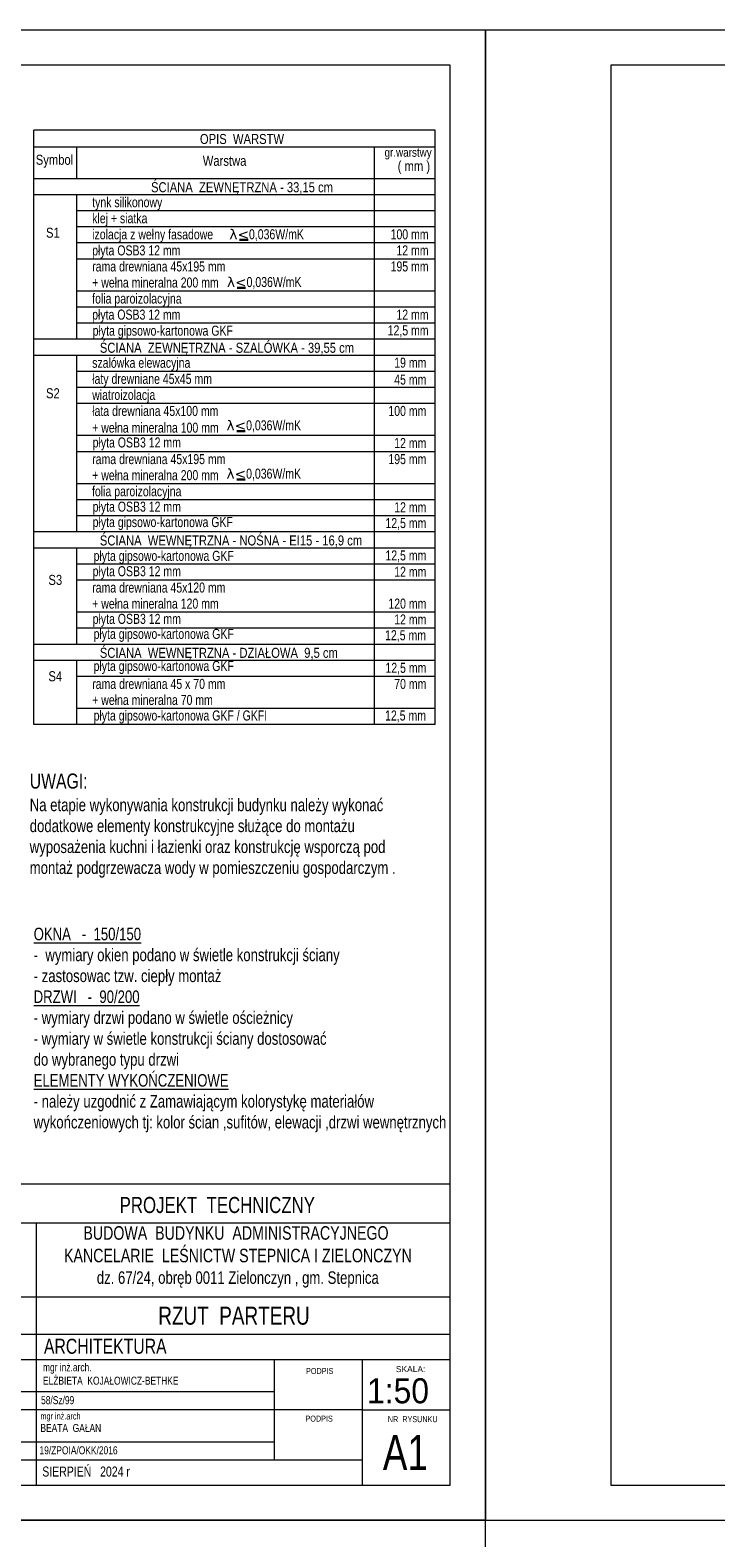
# Model space of a CAD drawing. Header units: inches. Extents: x 0 to 77643, y -44170 to 0.
# Tile 149 of 159: x 72989 to 73672, y -39067 to -37565. Entities that reach past the tile are written whole.
import ezdxf
from ezdxf.enums import TextEntityAlignment as Align

# ---------------------------------------------------------------- set-up
doc = ezdxf.new("R2010")
doc.units = ezdxf.units.IN
doc.header["$MEASUREMENT"] = 0
doc.layers.get('0').update_dxf_attribs({"lineweight": 0})
for name, color, linetype, lineweight in [('A--tabelka rysunku', 7, 'Continuous', 0), ('A--tabelka-opisy scian', 7, 'Continuous', 0), ('A--tabelka-opisy uwagi', 7, 'Continuous', 0), ('p--opisy dodatkowe', 33, 'Continuous', 0)]:
    doc.layers.add(name, color=color, linetype=linetype, lineweight=lineweight)
doc.styles.add('1-50', font='arial.ttf', dxfattribs={"width": 0.75, "height": 12.5})
doc.styles.add('1-500', font='arial.ttf', dxfattribs={"width": 0.75, "height": 1.25})
doc.styles.add('Arial narrow', font='arial.ttf', dxfattribs={"width": 0.75})
doc.styles.get("Standard").update_dxf_attribs({"font": 'arial.ttf', "width": 0.75})
doc.styles.add('STYL-1', font='arial.ttf', dxfattribs={"width": 0.75})

msp = doc.modelspace()

# ---------------------------------------------------------------- linework, layer by layer
at = {"linetype": 'Continuous', "lineweight": 30, "ltscale": 12}
for p, q in [((73206.17051, -37773.67708), (73197.82845, -37773.67708)), ((73203.78164, -37821.29903), (73195.43959, -37821.29903)), ((73203.32764, -37964.08407), (73194.98559, -37964.08407)), ((73203.32764, -38012.25749), (73194.98559, -38012.25749))]:
    msp.add_line(p, q, dxfattribs=at)
at = {"layer": 'A--tabelka rysunku', "linetype": 'Continuous'}
for p, q in [((73407.6501, -38714.6055), (72907.6501, -38714.6055)), ((73407.6501, -38753.66808), (72907.6501, -38753.66808)), ((72995.1501, -38753.66808), (72995.1501, -39014.6055)), ((73407.6501, -38827.1055), (72907.6501, -38827.1055)), ((73407.6501, -38827.1055), (72907.6501, -38827.1055)), ((73407.6501, -38864.6055), (72907.6501, -38864.6055)), ((73407.6501, -38889.6055), (72907.6501, -38889.6055)), ((73232.6501, -38989.6055), (73232.6501, -38889.6055)), ((73320.1501, -39014.6055), (73320.1501, -38889.6055)), ((73232.6501, -38921.6055), (72907.6501, -38921.6055)), ((73320.1501, -38939.6055), (72907.6501, -38939.6055)), ((73320.1501, -38939.6055), (73407.6501, -38939.6055)), ((73232.6501, -38971.6055), (72907.6501, -38971.6055)), ((73320.1501, -38989.6055), (72907.6501, -38989.6055))]:
    msp.add_line(p, q, dxfattribs=at)
for points in [[(71342.6501, -39049.6055), (73442.6501, -39049.6055), (73442.6501, -37564.6055), (71342.6501, -37564.6055)], [(71342.6501, -39049.6055), (73442.6501, -39049.6055), (73442.6501, -37564.6055), (71342.6501, -37564.6055)], [(73442.6501, -39049.6055), (75542.6501, -39049.6055), (75542.6501, -37564.6055), (73442.6501, -37564.6055)], [(73442.6501, -39049.6055), (75542.6501, -39049.6055), (75542.6501, -37564.6055), (73442.6501, -37564.6055)], [(71467.6501, -39014.6055), (73407.6501, -39014.6055), (73407.6501, -37599.6055), (71467.6501, -37599.6055)], [(73567.6501, -39014.6055), (75507.6501, -39014.6055), (75507.6501, -37599.6055), (73567.6501, -37599.6055)], [(72907.6501, -39014.6055), (73407.6501, -39014.6055), (73407.6501, -38714.6055), (72907.6501, -38714.6055)], [(71342.6501, -40534.6055), (73442.6501, -40534.6055), (73442.6501, -39049.6055), (71342.6501, -39049.6055)], [(71342.6501, -40534.6055), (73442.6501, -40534.6055), (73442.6501, -39049.6055), (71342.6501, -39049.6055)]]:
    msp.add_lwpolyline(points, close=True, dxfattribs=at)
at = {"layer": 'A--tabelka-opisy scian', "lineweight": 5}
for p, q in [((72992.77839, -38256.68504), (72992.77839, -37664.13958)), ((73392.77839, -37664.13958), (72992.77839, -37664.13958)), ((73392.77839, -38256.68504), (73392.77839, -37664.13958)), ((73392.77839, -37681.20694), (72992.77839, -37681.20694)), ((73035.64878, -37712.68504), (73035.64878, -37681.20694)), ((73332.19588, -38256.68504), (73332.19588, -37681.20694)), ((73392.77839, -37712.68504), (72992.77839, -37712.68504)), ((73392.77839, -37712.68504), (72992.77839, -37712.68504)), ((73392.77839, -37728.68504), (72992.77839, -37728.68504)), ((73035.64878, -37872.68504), (73035.64878, -37728.68504)), ((73392.77839, -37744.68504), (73035.64878, -37744.68504)), ((73392.77839, -37760.68504), (73035.64878, -37760.68504)), ((73392.77839, -37776.68504), (73035.64878, -37776.68504)), ((73392.77839, -37792.68504), (73035.64878, -37792.68504)), ((73392.77839, -37824.68504), (73035.64878, -37824.68504)), ((73392.77839, -37840.68504), (73035.64878, -37840.68504)), ((73392.77839, -37856.68504), (73035.64878, -37856.68504)), ((73392.77839, -37872.68504), (72992.77839, -37872.68504)), ((73392.77839, -37872.68504), (73035.64878, -37872.68504)), ((73392.77839, -37888.68504), (72992.77839, -37888.68504)), ((73035.64878, -38064.68504), (73035.64878, -37888.68504)), ((73392.77839, -37904.68504), (73035.64878, -37904.68504)), ((73392.77839, -37920.68504), (73035.64878, -37920.68504)), ((73392.77839, -38256.68504), (73392.77839, -37922.97421)), ((73392.77839, -37936.68504), (73035.64878, -37936.68504)), ((73392.77839, -37968.68504), (73035.64878, -37968.68504)), ((73392.77839, -37984.68504), (73035.64878, -37984.68504)), ((73392.77839, -38016.68504), (73035.64878, -38016.68504)), ((73392.77839, -38032.68504), (73035.64878, -38032.68504)), ((73392.77839, -38048.68504), (73035.64878, -38048.68504)), ((73392.77839, -38064.68504), (72992.77839, -38064.68504)), ((73392.77839, -38064.68504), (72992.77839, -38064.68504)), ((73392.77839, -38064.68504), (73035.64878, -38064.68504)), ((73392.77839, -38064.68504), (73035.64878, -38064.68504)), ((73194.28123, -38080.68504), (72992.77839, -38080.68504)), ((73392.77839, -38080.68504), (73035.64878, -38080.68504)), ((73035.64878, -38176.68504), (73035.64878, -38080.68504)), ((73392.77839, -38080.68504), (73035.64878, -38080.68504)), ((73392.77839, -38096.68504), (73035.64878, -38096.68504)), ((73392.77839, -38112.68504), (73035.64878, -38112.68504)), ((73392.77839, -38144.68504), (73035.64878, -38144.68504)), ((73392.77839, -38160.68504), (73035.64878, -38160.68504)), ((73392.77839, -38176.68504), (72992.77839, -38176.68504)), ((73392.77839, -38176.68504), (73035.64878, -38176.68504)), ((73392.77839, -38176.68504), (73035.64878, -38176.68504)), ((73194.28123, -38192.68504), (72992.77839, -38192.68504)), ((73392.77839, -38192.68504), (73035.64878, -38192.68504)), ((73035.64878, -38256.68504), (73035.64878, -38192.68504)), ((73392.77839, -38192.68504), (73035.64878, -38192.68504)), ((73392.77839, -38208.68504), (73035.64878, -38208.68504)), ((73392.77839, -38240.68504), (73035.64878, -38240.68504)), ((73392.77839, -38256.68504), (72992.77839, -38256.68504)), ((73392.77839, -38256.68504), (72992.77839, -38256.68504))]:
    msp.add_line(p, q, dxfattribs=at)

# ---------------------------------------------------------------- texts
at = {"layer": 'A--tabelka rysunku', "style": 'Arial narrow'}
msp.add_text('SKALA:', height=6, dxfattribs=at).set_placement((73353.51045, -38895.94008), align=Align.TOP_LEFT)
at = {"layer": 'A--tabelka rysunku', "style": 'Arial narrow', "width": 0.908571}
msp.add_text('1:50', height=25, dxfattribs=at).set_placement((73324.77366, -38908.04095), align=Align.TOP_LEFT)
at = {"layer": 'A--tabelka rysunku', "ltscale": 35, "attachment_point": 2}
for s, insert, char_height, width, style in [('PROJEKT  TECHNICZNY', (73175.55574, -38727.39345), 16, 627.9821848, 'Arial narrow'), ('RZUT  PARTERU', (73192.17555, -38836.68653), 18, 589.3761629, 'STYL-1'), ('\\pxql;ARCHITEKTURA ', (73316.80385, -38868.67882), 15, 627.9821848, 'Arial narrow')]:
    msp.add_mtext(s, dxfattribs=dict(at, insert=insert, char_height=char_height, width=width, style=style))
at = {"layer": 'A--tabelka rysunku'}
for s, insert, char_height, width, attachment_point, style in [('{\\H0.75x;BUDOWA  BUDYNKU  ADMINISTRACYJNEGO\\P KANCELARIE  LEŚNICTW STEPNICA I ZIELONCZYN\\P\\H0.9259x; dz. 67/24, obręb 0011 Zielonczyn , gm. Stepnica}', (73194.15916, -38756.50195), 18, 597.2915595, 2, '1-500'), ('PODPIS ', (73264.00254, -38897.82497), 6, 277.1763745, 1, 'Arial narrow'), ('\\P58/Sz/99', (72999.9633, -38912.58562), 8, 277.1763745, 1, 'Arial narrow'), ('{\\H0.8333x;mgr inż.arch\\P}BEATA  GAŁAN    \\P    ', (72999.30853, -38942.49698), 8, 219.8917829, 1, 'Arial narrow'), ('PODPIS  ', (73263.43375, -38945.27875), 6, 277.1763745, 1, 'Arial narrow'), ('NR  RYSUNKU', (73345.49627, -38945.81635), 6, 72.1461393, 1, 'Arial narrow'), ('A1', (73340.5203, -38964.54074), 35, 65.0967, 1, 'Arial narrow'), (' 19/ZPOIA/OKK/2016\\P       ', (72996.08056, -38975.86824), 8, 219.8917829, 1, 'Arial narrow'), ('SIERPIEŃ   2024 r', (73001.15323, -38996.03318), 10, 277.1763745, 1, 'Arial narrow')]:
    msp.add_mtext(s, dxfattribs=dict(at, insert=insert, char_height=char_height, width=width, attachment_point=attachment_point, style=style))
at = {"layer": 'A--tabelka rysunku', "insert": (73001.86285, -38893.12793), "char_height": 8, "width": 277.1763745, "attachment_point": 1}
msp.add_mtext('{\\W0.75;mgr inż.arch.\\PELŻBIETA  KOJAŁOWICZ-BETHKE}', dxfattribs=at)
at = {"layer": 'A--tabelka-opisy scian', "lineweight": 5, "width": 0.8}
for s, height, p in [('OPIS  WARSTW', 10, (73200.14958, -37668.04942)), ('gr.warstwy', 8.8, (73365.70394, -37681.98424)), (' ( mm )', 10, (73369.91429, -37695.02982)), ('S1', 10, (73011.7006, -37761.45123)), ('S2', 10, (73011.7006, -37921.45123)), ('S3', 10, (73014.11938, -38107.454)), ('S4', 10, (73014.11938, -38203.454))]:
    msp.add_text(s, height=height, dxfattribs=at).set_placement(p, align=Align.TOP_CENTER)
for s, p in [('Symbol', (72994.68289, -37688.76426)), ('Warstwa', (73161.09034, -37689.78518)), (' ŚCIANA  ZEWNĘTRZNA - 33,15 cm ', (73106.42427, -37716.13569)), (' ŚCIANA  ZEWNĘTRZNA - SZALÓWKA - 39,55 cm', (73055.41638, -37876.13569)), (' ŚCIANA  WEWNĘTRZNA - NOŚNA - EI15 - 16,9 cm', (73055.41638, -38068.13569)), (' ŚCIANA  WEWNĘTRZNA - DZIAŁOWA  9,5 cm', (73055.41638, -38180.13569))]:
    msp.add_text(s, height=10, dxfattribs=at).set_placement(p, align=Align.TOP_LEFT)
at = {"layer": 'A--tabelka-opisy scian', "lineweight": 5, "attachment_point": 1, "style": '1-50'}
for s, insert, char_height, width in [('\\pxql;tynk silikonowy', (73050.88446, -37731.07074), 10, 132.8709207), ('\\pxql;klej + siatka', (73050.88446, -37747.07074), 10, 132.8709207), ('\\pxql;izolacja z wełny fasadowe   ', (73050.88446, -37763.07074), 10, 245.2481354), ('\\pxql;  {\\fDejaVu Serif|b0|i0|c238|p18;\\W1;λ<}0,036W/mK', (73181.69394, -37762.9974), 10, 245.2481354), ('\\pxqr;100 mm', (73324.96064, -37763.07074), 10, 61.129613), ('\\pxql;płyta OSB3 12 mm', (73050.88446, -37779.07074), 10, 132.8709207), ('\\pxqr;12 mm', (73324.96064, -37779.07074), 10, 61.129613), ('\\pxql;rama drewniana 45x195 mm', (73050.88446, -37795.07074), 10, 142.8529301), ('\\pxqr;195 mm', (73324.96064, -37795.07074), 10, 61.129613), ('\\pxql;+ wełna mineralna 200 mm', (73050.88446, -37811.07074), 10, 142.8529301), ('\\pxql;  {\\fDejaVu Serif|b0|i0|c238|p18;\\W1;λ<}0,036W/mK', (73179.30507, -37810.61935), 10, 245.2481354), ('\\pxql;folia paroizolacyjna', (73050.88446, -37827.07074), 10, 142.8529301), ('\\pxql;płyta OSB3 12 mm', (73050.88446, -37843.07074), 10, 132.8709207), ('\\pxqr;12 mm', (73324.96064, -37843.07074), 10, 61.129613), ('\\pxql;płyta gipsowo-kartonowa GKF', (73051.37778, -37859.0838), 10, 168.9735913), ('\\pxqr;12,5 mm', (73324.96064, -37858.82733), 10, 61.129613), ('\\pxql;szalówka elewacyjna  ', (73050.88446, -37891.07074), 10, 143.3967727), ('\\pxqr;19 mm', (73322.74497, -37890.95256), 10, 61.129613), ('\\pxql;łaty drewniane 45x45 mm', (73050.88446, -37907.07074), 10, 132.8709207), ('\\pxqr;45 mm', (73322.74497, -37907.79392), 10, 61.129613), ('\\pxql;wiatroizolacja', (73050.88446, -37923.07074), 10, 132.8709207), ('\\pxql;łata drewniana 45x100 mm \\P\\pxql;+ wełna mineralna 100 mm', (73050.88446, -37939.07074), 10, 164.6966593), ('\\pxql;  {\\fDejaVu Serif|b0|i0|c238|p18;\\W1;λ<}0,036W/mK', (73178.85107, -37953.40439), 10, 245.2481354), ('\\pxqr;100 mm', (73322.74497, -37939.07074), 10, 61.129613), ('\\pxql;płyta OSB3 12 mm', (73051.37778, -37970.48274), 10, 139.9030239), ('\\pxqr;12 mm', (73322.74497, -37971.07074), 10, 61.129613), ('\\pxql;rama drewniana 45x195 mm', (73050.88446, -37987.07074), 10, 142.8529301), ('\\pxqr;195 mm', (73322.74497, -37987.07074), 10, 61.129613), ('\\pxql;+ wełna mineralna 200 mm', (73050.88446, -38003.07074), 10, 142.8529301), ('\\pxql;  {\\fDejaVu Serif|b0|i0|c238|p18;\\W1;λ<}0,036W/mK', (73178.85107, -38001.5778), 10, 245.2481354), ('\\pxql;folia paroizolacyjna', (73050.71374, -38019.12417), 10, 142.8529301), ('\\pxql;płyta OSB3 12 mm', (73051.37778, -38034.48274), 10, 139.9030239), ('\\pxqr;12 mm', (73322.74497, -38035.07074), 10, 61.129613), ('\\pxql;płyta gipsowo-kartonowa GKF', (73051.37778, -38049.81077), 10, 139.9030239), ('\\pxqr;12,5 mm', (73322.74497, -38050.82733), 10, 61.129613), ('\\pxql;płyta gipsowo-kartonowa GKF', (73052.29051, -38083.49559), 10, 139.9030239), ('\\pxqr;12,5 mm', (73322.74497, -38083.07074), 10, 61.129613), ('\\pxql;płyta OSB3 12 mm', (73051.37778, -38098.78403), 10, 139.9030239), ('\\pxqr;12 mm', (73322.74497, -38099.37203), 10, 61.129613), ('\\pxql;rama drewniana 45x120 mm', (73050.88446, -38115.07074), 10, 142.8529301), ('\\pxql;+ wełna mineralna 120 mm', (73050.88446, -38131.07074), 10, 142.8529301), ('\\pxqr;120 mm', (73322.74497, -38131.07074), 10, 61.129613), ('\\pxql;płyta OSB3 12 mm', (73051.37778, -38146.29266), 10, 139.9030239), ('\\pxqr;12 mm', (73322.74497, -38146.88066), 10, 61.129613), ('\\pxql;płyta gipsowo-kartonowa GKF', (73052.29051, -38161.24599), 10, 139.9030239), ('\\pxqr;12,5 mm', (73322.39943, -38162.58696), 10, 61.129613), ('\\pxql;płyta gipsowo-kartonowa GKF', (73052.29051, -38193.24599), 10, 139.9030239), ('\\pxqr;12,5 mm', (73322.74497, -38195.07074), 10, 61.129613), ('\\pxql;rama drewniana 45 x 70 mm', (73050.88446, -38211.07074), 10, 142.8529301), ('\\pxqr;70 mm', (73322.74497, -38211.07074), 10, 61.129613), ('\\pxql;+ wełna mineralna 70 mm', (73050.88446, -38227.07074), 10, 142.8529301), ('\\pxql;płyta gipsowo-kartonowa GKF / GKFI', (73052.29051, -38242.58645), 10, 207.1700658), ('\\pxqr;12,5 mm', (73322.39943, -38242.58696), 10, 61.129613), ('{\\LOKNA   -  150/150 \\P}-  wymiary okien podano w świetle konstrukcji ściany\\P- zastosowac tzw. ciepły montaż\\P{\\LDRZWI   -  90/200} \\P- wymiary drzwi podano w świetle ościeżnicy\\P- wymiary w świetle konstrukcji ściany dostosować \\Pdo wybranego typu drzwi\\P{\\LELEMENTY WYKOŃCZENIOWE\\P}- należy uzgodnić z Zamawiającym kolorystykę materiałów \\Pwykończeniowych tj: kolor ścian ,sufitów, elewacji ,drzwi wewnętrznych', (72992.57824, -38459.08456), 12.5, 530.3043923)]:
    msp.add_mtext(s, dxfattribs=dict(at, insert=insert, char_height=char_height, width=width))
at = {"layer": 'A--tabelka-opisy uwagi', "linetype": 'Continuous', "lineweight": 5, "insert": (72988.6608, -38305.45404), "char_height": 15, "width": 386.8417173, "attachment_point": 1, "style": '1-50'}
msp.add_mtext('UWAGI:\\P{\\H0.8333x;Na etapie wykonywania konstrukcji budynku należy wykonać  dodatkowe elementy konstrukcyjne służące do montażu wyposażenia kuchni i łazienki oraz konstrukcję wsporczą pod montaż podgrzewacza wody w pomieszczeniu gospodarczym .}', dxfattribs=at)
at = {"layer": 'p--opisy dodatkowe', "insert": (72872.66819, -37737.45608), "char_height": 12.5, "width": 177.1707, "attachment_point": 1, "style": '1-50'}
msp.add_mtext('betonowe korytko\\P40x50x12 cm', dxfattribs=at)

doc.saveas('drawing.dxf')
